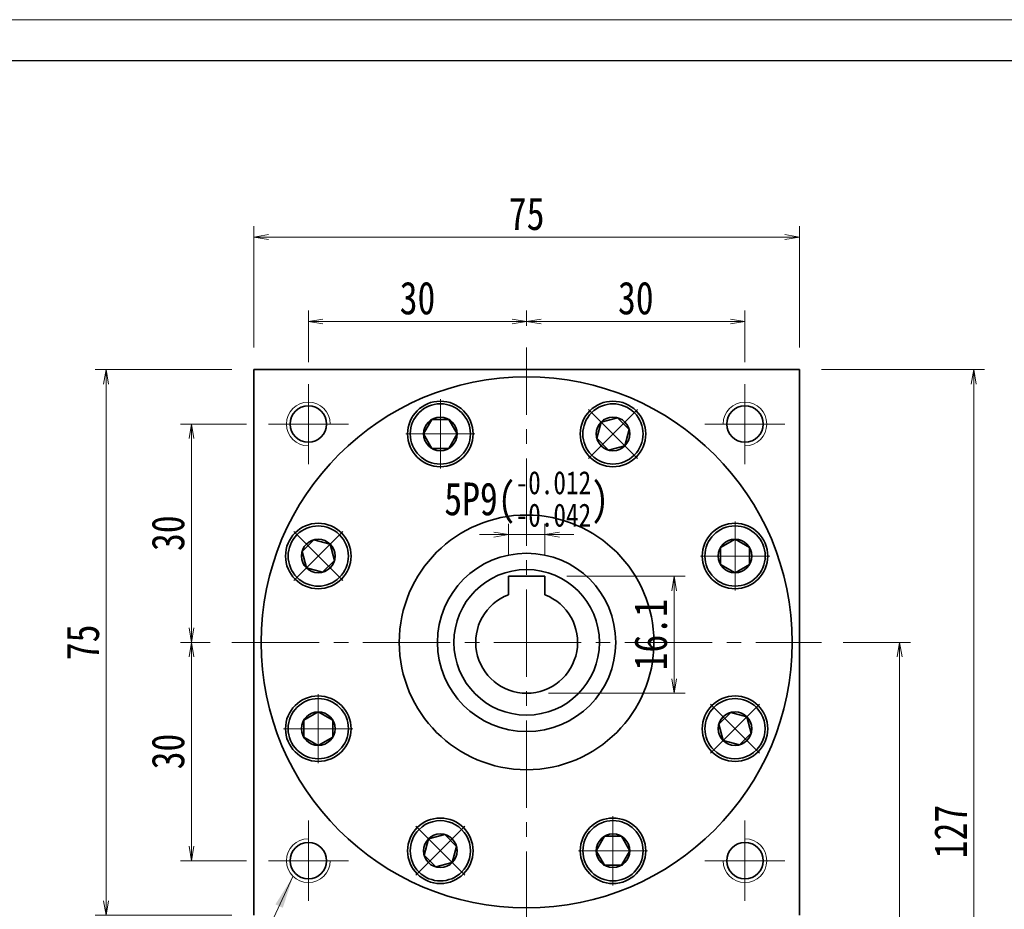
# Model space of a CAD drawing. Header units: millimetres. Extents: x -2 to 496, y 0 to 336.
# Tile 4 of 4: x 226 to 361, y 214 to 336. Entities that reach past the tile are written whole.
import ezdxf

# ---------------------------------------------------------------- set-up
doc = ezdxf.new("R2010")
doc.units = ezdxf.units.MM
doc.linetypes.add('点画线', pattern=[18, 12, -2, 2, -2])
for name, color, linetype, lineweight in [('中心线层', 1, '点画线', 18), ('图框_外框线', 7, 'Continuous', 18), ('尺寸线层', 3, 'Continuous', 18), ('粗实线层', 7, 'Continuous', 35)]:
    doc.layers.add(name, color=color, linetype=linetype, lineweight=lineweight)
doc.styles.add('宋体', font='txt', dxfattribs={"width": 0.8})
doc.styles.add('标准', font='txt', dxfattribs={"width": 0.667})
doc.dimstyles.new('A水平标注$0', dxfattribs={"dimtxt": 3.5, "dimasz": 2, "dimexe": 1.5, "dimexo": 3, "dimgap": 1.1, "dimtad": 1, "dimtoh": 1, "dimdec": 4, "dimdsep": 46, "dimtxsty": '宋体', "dimblk": 'OPEN', "dimcen": 3, "dimclrd": 3, "dimclre": 3, "dimclrt": 6, "dimadec": 0, "dimazin": 0, "dimtm": 1e-09, "dimtfac": 1, "dimtdec": 4, "dimtix": 1, "dimtmove": 0, "dimatfit": 3, "dimldrblk": 'OPEN', "dimfxl": 0, "dimlwd": 13, "dimlwe": 13, "dimarcsym": 0})

# ---------------------------------------------------------------- blocks, each defined once
blk = doc.blocks.new('_Open')
at = {"color": 0, "linetype": 'ByBlock', "lineweight": -2}
for p, q in [((-1, 0.167), (0, 0)), ((-1, -0.167), (0, 0)), ((0, 0), (-1, 0))]:
    blk.add_line(p, q, dxfattribs=at)
blk = doc.blocks.new('*D20')
at = {"layer": 'Defpoints', "color": 0}
for p in [(265.63, 294.78), (295.63, 291.19), (265.63, 286.19)]:
    blk.add_point(p, dxfattribs=at)
at = {"layer": '尺寸线层', "color": 3, "lineweight": 13}
for p, q in [((265.63, 289.19), (265.63, 296.28)), ((295.63, 294.19), (295.63, 296.28)), ((293.63, 294.78), (267.63, 294.78))]:
    blk.add_line(p, q, dxfattribs=at)
at = {"layer": '尺寸线层', "color": 3, "lineweight": 13, "xscale": 2, "yscale": 2, "zscale": 2, "rotation": 180}
blk.add_blockref('_Open', (265.63, 294.78), dxfattribs=at)
at = {"layer": '尺寸线层', "color": 3, "lineweight": 13, "xscale": 2, "yscale": 2, "zscale": 2}
blk.add_blockref('_Open', (295.63, 294.78), dxfattribs=at)
at = {"layer": '尺寸线层', "color": 6, "insert": (280.63, 297.98), "char_height": 4.5, "attachment_point": 5, "style": '宋体'}
blk.add_mtext('30', dxfattribs=at)
blk = doc.blocks.new('*D21')
at = {"layer": 'Defpoints', "color": 0}
for p in [(325.63, 294.78), (295.63, 291.19), (325.63, 286.19)]:
    blk.add_point(p, dxfattribs=at)
at = {"layer": '尺寸线层', "color": 3, "lineweight": 13}
for p, q in [((295.63, 294.19), (295.63, 296.28)), ((325.63, 289.19), (325.63, 296.28)), ((297.63, 294.78), (323.63, 294.78))]:
    blk.add_line(p, q, dxfattribs=at)
at = {"layer": '尺寸线层', "color": 3, "lineweight": 13, "xscale": 2, "yscale": 2, "zscale": 2, "rotation": 180}
blk.add_blockref('_Open', (295.63, 294.78), dxfattribs=at)
at = {"layer": '尺寸线层', "color": 3, "lineweight": 13, "xscale": 2, "yscale": 2, "zscale": 2}
blk.add_blockref('_Open', (325.63, 294.78), dxfattribs=at)
at = {"layer": '尺寸线层', "color": 6, "insert": (310.63, 297.98), "char_height": 4.5, "attachment_point": 5, "style": '宋体'}
blk.add_mtext('30', dxfattribs=at)
blk = doc.blocks.new('*D22')
at = {"layer": 'Defpoints', "color": 0}
for p in [(258.13, 306.39), (258.13, 288.19), (333.13, 288.19)]:
    blk.add_point(p, dxfattribs=at)
at = {"layer": '尺寸线层', "color": 3, "lineweight": 13}
for p, q in [((258.13, 291.19), (258.13, 307.89)), ((333.13, 291.19), (333.13, 307.89)), ((331.13, 306.39), (260.13, 306.39))]:
    blk.add_line(p, q, dxfattribs=at)
at = {"layer": '尺寸线层', "color": 3, "lineweight": 13, "xscale": 2, "yscale": 2, "zscale": 2, "rotation": 180}
blk.add_blockref('_Open', (258.13, 306.39), dxfattribs=at)
at = {"layer": '尺寸线层', "color": 3, "lineweight": 13, "xscale": 2, "yscale": 2, "zscale": 2}
blk.add_blockref('_Open', (333.13, 306.39), dxfattribs=at)
at = {"layer": '尺寸线层', "color": 6, "insert": (295.63, 309.57), "char_height": 4.5, "attachment_point": 5, "style": '宋体'}
blk.add_mtext('75', dxfattribs=at)
blk = doc.blocks.new('*D23')
at = {"layer": 'Defpoints', "color": 0}
for p in [(258.13, 288.19), (237.82, 213.19), (258.13, 213.19)]:
    blk.add_point(p, dxfattribs=at)
at = {"layer": '尺寸线层', "color": 3, "lineweight": 13}
for p, q in [((255.13, 288.19), (236.32, 288.19)), ((237.82, 286.19), (237.82, 215.19)), ((255.13, 213.19), (236.32, 213.19))]:
    blk.add_line(p, q, dxfattribs=at)
at = {"layer": '尺寸线层', "color": 3, "lineweight": 13, "xscale": 2, "yscale": 2, "zscale": 2}
for p, rotation in [((237.82, 288.19), 90), ((237.82, 213.19), 270)]:
    blk.add_blockref('_Open', p, dxfattribs=dict(at, rotation=rotation))
at = {"layer": '尺寸线层', "color": 6, "insert": (234.65, 250.69), "char_height": 4.5, "attachment_point": 5, "rotation": 90, "style": '宋体'}
blk.add_mtext('75', dxfattribs=at)
blk = doc.blocks.new('*D24')
at = {"layer": 'Defpoints', "color": 0}
for p in [(260.13, 280.69), (249.56, 250.69), (255.13, 250.69)]:
    blk.add_point(p, dxfattribs=at)
at = {"layer": '尺寸线层', "color": 3, "lineweight": 13}
for p, q in [((257.13, 280.69), (248.06, 280.69)), ((249.56, 278.69), (249.56, 252.69)), ((252.13, 250.69), (248.06, 250.69))]:
    blk.add_line(p, q, dxfattribs=at)
at = {"layer": '尺寸线层', "color": 3, "lineweight": 13, "xscale": 2, "yscale": 2, "zscale": 2}
for p, rotation in [((249.56, 280.69), 90), ((249.56, 250.69), 270)]:
    blk.add_blockref('_Open', p, dxfattribs=dict(at, rotation=rotation))
at = {"layer": '尺寸线层', "color": 6, "insert": (246.36, 265.69), "char_height": 4.5, "attachment_point": 5, "rotation": 90, "style": '宋体'}
blk.add_mtext('30', dxfattribs=at)
blk = doc.blocks.new('*D25')
at = {"layer": 'Defpoints', "color": 0}
for p in [(255.13, 250.69), (249.56, 220.69), (260.13, 220.69)]:
    blk.add_point(p, dxfattribs=at)
at = {"layer": '尺寸线层', "color": 3, "lineweight": 13}
for p, q in [((252.13, 250.69), (248.06, 250.69)), ((249.56, 248.69), (249.56, 222.69)), ((257.13, 220.69), (248.06, 220.69))]:
    blk.add_line(p, q, dxfattribs=at)
at = {"layer": '尺寸线层', "color": 3, "lineweight": 13, "xscale": 2, "yscale": 2, "zscale": 2}
for p, rotation in [((249.56, 250.69), 90), ((249.56, 220.69), 270)]:
    blk.add_blockref('_Open', p, dxfattribs=dict(at, rotation=rotation))
at = {"layer": '尺寸线层', "color": 6, "insert": (246.36, 235.69), "char_height": 4.5, "attachment_point": 5, "rotation": 90, "style": '宋体'}
blk.add_mtext('30', dxfattribs=at)
blk = doc.blocks.new('*X6')
at = {"layer": '尺寸线层', "linetype": 'Continuous'}
blk.add_hatch(color=0, dxfattribs=at).paths.add_polyline_path([(15.81, 26.08), (14.42, 21.77), (13.4, 22.24)], flags=0)
at = {"layer": '尺寸线层', "color": 0, "linetype": 'Continuous'}
blk.add_line((15.81, 26.08), (3.67, 0), dxfattribs=at)
at = {"layer": '尺寸线层', "color": 0}
for p, q in [((0, 10.09), (-13.03, 10.09)), ((0, 0), (0, 10.09)), ((0, 0), (-13.03, 0)), ((3.67, 0), (0, 0))]:
    blk.add_line(p, q, dxfattribs=at)
at = {"layer": '尺寸线层', "color": 0, "insert": (-2.25, 0.9), "char_height": 4.5, "width": 20.0078, "attachment_point": 9, "line_spacing_factor": 1.15057, "style": '标准'}
blk.add_mtext('\\T1.1;4-M6\\P6个面', dxfattribs=at)
blk = doc.blocks.new('*X7')
at = {"layer": '中心线层', "linetype": '点画线', "lineweight": 18}
for p, q in [((0, -4.76), (0, 4.76)), ((-4.76, 0), (4.76, 0))]:
    blk.add_line(p, q, dxfattribs=at)
at = {"layer": '粗实线层'}
for p, q in [((-2.31, 0), (-1.15, 2)), ((-1.15, 2), (1.15, 2)), ((2.31, 0), (1.15, 2)), ((2.31, 0), (1.15, 2)), ((-2.31, 0), (-1.15, -2)), ((2.31, 0), (1.15, -2)), ((-1.15, -2), (1.15, -2))]:
    blk.add_line(p, q, dxfattribs=at)
blk.add_circle((0, 0), 2.31, dxfattribs=at)
for start, end in [(0, 180), (180, 360)]:
    blk.add_arc((0, 0), 4.14, start, end, dxfattribs=at)
blk = doc.blocks.new('*D26')
at = {"layer": 'Defpoints', "color": 0}
for p in [(336.13, 250.69), (328.13, 161.19), (346.88, 161.19)]:
    blk.add_point(p, dxfattribs=at)
at = {"layer": '尺寸线层', "color": 3, "lineweight": 13}
for p, q in [((339.13, 250.69), (348.38, 250.69)), ((346.88, 248.69), (346.88, 163.19)), ((331.13, 161.19), (348.38, 161.19))]:
    blk.add_line(p, q, dxfattribs=at)
at = {"layer": '尺寸线层', "color": 3, "lineweight": 13, "xscale": 2, "yscale": 2, "zscale": 2}
for p, rotation in [((346.88, 250.69), 90), ((346.88, 161.19), 270)]:
    blk.add_blockref('_Open', p, dxfattribs=dict(at, rotation=rotation))
at = {"layer": '尺寸线层', "color": 6, "insert": (343.68, 205.94), "char_height": 4.5, "attachment_point": 5, "rotation": 90, "style": '宋体'}
blk.add_mtext('89.5', dxfattribs=at)
blk = doc.blocks.new('*D27')
at = {"layer": 'Defpoints', "color": 0}
for p in [(333.13, 288.19), (328.13, 161.19), (357.07, 161.19)]:
    blk.add_point(p, dxfattribs=at)
at = {"layer": '尺寸线层', "color": 3, "lineweight": 13}
for p, q in [((336.13, 288.19), (358.57, 288.19)), ((357.07, 286.19), (357.07, 163.19)), ((331.13, 161.19), (358.57, 161.19))]:
    blk.add_line(p, q, dxfattribs=at)
at = {"layer": '尺寸线层', "color": 3, "lineweight": 13, "xscale": 2, "yscale": 2, "zscale": 2}
for p, rotation in [((357.07, 288.19), 90), ((357.07, 161.19), 270)]:
    blk.add_blockref('_Open', p, dxfattribs=dict(at, rotation=rotation))
at = {"layer": '尺寸线层', "color": 6, "insert": (353.88, 224.69), "char_height": 4.5, "attachment_point": 5, "rotation": 90, "style": '宋体'}
blk.add_mtext('127', dxfattribs=at)
blk = doc.blocks.new('*D34')
at = {"layer": 'Defpoints', "color": 0}
for p in [(293.13, 265.49), (293.13, 259.79), (298.13, 259.79)]:
    blk.add_point(p, dxfattribs=at)
at = {"layer": '尺寸线层', "color": 3, "lineweight": 13}
for p, q in [((293.13, 262.79), (293.13, 266.99)), ((298.13, 262.79), (298.13, 266.99)), ((291.13, 265.49), (289.13, 265.49)), ((298.13, 265.49), (293.13, 265.49)), ((300.13, 265.49), (302.13, 265.49))]:
    blk.add_line(p, q, dxfattribs=at)
at = {"layer": '尺寸线层', "color": 3, "lineweight": 13, "xscale": 2, "yscale": 2, "zscale": 2}
blk.add_blockref('_Open', (293.13, 265.49), dxfattribs=at)
at = {"layer": '尺寸线层', "color": 3, "lineweight": 13, "xscale": 2, "yscale": 2, "zscale": 2, "rotation": 180}
blk.add_blockref('_Open', (298.13, 265.49), dxfattribs=at)
at = {"layer": '尺寸线层', "color": 6, "insert": (295.63, 270.41), "char_height": 4.5, "attachment_point": 5, "style": '宋体'}
blk.add_mtext('{\\A1;\\A1;5P9({\\H0.707107x;\\S-0.012^ -0.042;})}', dxfattribs=at)
blk = doc.blocks.new('*D35')
at = {"layer": 'Defpoints', "color": 0}
for p in [(298.13, 259.79), (295.63, 243.69), (315.9, 243.69)]:
    blk.add_point(p, dxfattribs=at)
at = {"layer": '尺寸线层', "color": 3, "lineweight": 13}
for p, q in [((301.13, 259.79), (317.4, 259.79)), ((315.9, 257.79), (315.9, 245.69)), ((298.63, 243.69), (317.4, 243.69))]:
    blk.add_line(p, q, dxfattribs=at)
at = {"layer": '尺寸线层', "color": 3, "lineweight": 13, "xscale": 2, "yscale": 2, "zscale": 2}
for p, rotation in [((315.9, 259.79), 90), ((315.9, 243.69), 270)]:
    blk.add_blockref('_Open', p, dxfattribs=dict(at, rotation=rotation))
at = {"layer": '尺寸线层', "color": 6, "insert": (312.7, 251.74), "char_height": 4.5, "attachment_point": 5, "rotation": 90, "style": '宋体'}
blk.add_mtext('16.1', dxfattribs=at)

msp = doc.modelspace()

# ---------------------------------------------------------------- linework, layer by layer
at = {"layer": '中心线层'}
for p, q in [((295.62904, 155.97065), (295.62904, 291.19089)), ((265.62904, 275.19089), (265.62904, 286.19089)), ((325.62904, 286.19089), (325.62904, 275.19089)), ((260.12904, 280.69089), (271.12904, 280.69089)), ((320.12904, 280.69089), (331.12904, 280.69089)), ((255.12904, 250.69089), (336.12904, 250.69089)), ((265.62904, 215.19089), (265.62904, 226.19089)), ((325.62904, 226.19089), (325.62904, 215.19089)), ((271.12904, 220.69089), (260.12904, 220.69089)), ((331.12904, 220.69089), (320.12904, 220.69089))]:
    msp.add_line(p, q, dxfattribs=at)
at = {"layer": '粗实线层'}
for p, q in [((258.12904, 288.19089), (333.12904, 288.19089)), ((258.12904, 287.29089), (258.12904, 288.19089)), ((258.12904, 288.19089), (258.12904, 213.19089)), ((333.12904, 288.19089), (333.12904, 213.19089)), ((298.12904, 259.79089), (293.12904, 259.79089)), ((293.12904, 259.79089), (293.12904, 257.22923)), ((298.12904, 259.79089), (298.12904, 257.22923))]:
    msp.add_line(p, q, dxfattribs=at)
for centre, radius in [((265.62904, 280.69089), 2.5), ((283.76585, 279.33115), 4.5), ((307.49222, 279.33115), 4.5), ((325.62904, 280.69089), 2.5), ((295.62904, 250.69089), 17.5), ((266.98877, 262.55407), 4.5), ((324.2693, 262.55407), 4.5), ((295.62904, 250.69089), 12.25), ((295.62904, 250.69089), 10), ((266.98877, 238.8277), 4.5), ((324.2693, 238.8277), 4.5), ((283.76585, 222.05062), 4.5), ((307.49222, 222.05062), 4.5), ((265.62904, 220.69089), 2.5), ((325.62904, 220.69089), 2.5)]:
    msp.add_circle(centre, radius, dxfattribs=at)
at = {"layer": '粗实线层', "lineweight": 18}
for centre, start, end in [((265.62904, 280.69089), 360, 270), ((325.62904, 280.69089), 270, 180), ((265.62904, 220.69089), 90, 360), ((325.62904, 220.69089), 180, 90)]:
    msp.add_arc(centre, 3, start, end, dxfattribs=at)
at = {"layer": '粗实线层'}
msp.add_arc((295.62904, 250.69089), 7, 110.9248324, 69.0751676, dxfattribs=at)

# ---------------------------------------------------------------- block references
at = {"layer": '尺寸线层'}
msp.add_blockref('*X6', (247.69986, 192.44462), dxfattribs=at)

# ---------------------------------------------------------------- dimensions: what is measured, and where the dimension line sits
for base, p1, p2, picture, middle in [((258.12904, 306.39342), (333.12904, 288.19089), (258.12904, 288.19089), '*D22', (295.62904, 309.568)), ((265.62904, 294.78351), (295.62904, 291.19089), (265.62904, 286.19089), '*D20', (280.62904, 297.98323)), ((325.62904, 294.78351), (295.62904, 291.19089), (325.62904, 286.19089), '*D21', (310.62904, 297.98323))]:
    dim = msp.add_linear_dim(base=base, p1=p1, p2=p2, dimstyle='A水平标注$0', override={"dimtxt": 4.5, "dimgap": 1, "dimblk": 'Open', "dimtfill": 1, "dimtfillclr": 256}, dxfattribs=at)
    dim.commit()
    dim.dimension.update_dxf_attribs({"geometry": picture, "text_midpoint": middle})
for base, p1, p2, picture, middle in [((237.82256, 213.19089), (258.12904, 288.19089), (258.12904, 213.19089), '*D23', (234.64798, 250.69089)), ((249.55665, 250.69089), (260.12904, 280.69089), (255.12904, 250.69089), '*D24', (246.35693, 265.69089)), ((315.90244, 243.69089), (298.12904, 259.79089), (295.62904, 243.69089), '*D35', (312.70271, 251.74089)), ((249.55665, 220.69089), (255.12904, 250.69089), (260.12904, 220.69089), '*D25', (246.35693, 235.69089))]:
    dim = msp.add_linear_dim(base=base, p1=p1, p2=p2, angle=270, dimstyle='A水平标注$0', override={"dimtxt": 4.5, "dimgap": 1, "dimblk": 'Open', "dimtfill": 1, "dimtfillclr": 256}, dxfattribs=at)
    dim.commit()
    dim.dimension.update_dxf_attribs({"geometry": picture, "text_midpoint": middle})

# ---------------------------------------------------------------- next in the draw order: wipeouts: each hides what was drawn before it
for points in [[(287.90585, 279.33115), (287.90578, 279.35541), (287.90557, 279.37968), (287.90521, 279.40394), (287.90471, 279.42819), (287.90407, 279.45245), (287.90329, 279.4767), (287.90237, 279.50095), (287.9013, 279.52518), (287.90009, 279.54942), (287.89874, 279.57364), (287.89725, 279.59786), (287.89562, 279.62207), (287.89384, 279.64627), (287.89192, 279.67045), (287.88986, 279.69463), (287.88766, 279.71879), (287.88532, 279.74294), (287.88283, 279.76708), (287.88021, 279.7912), (287.87744, 279.8153), (287.87453, 279.83939), (287.87149, 279.86346), (287.8683, 279.88751), (287.86496, 279.91155), (287.86149, 279.93556), (287.85788, 279.95955), (287.85413, 279.98353), (287.85023, 280.00747), (287.8462, 280.0314), (287.84203, 280.0553), (287.84203, 280.0553), (287.80396, 280.24399), (287.75716, 280.4307), (287.70174, 280.61504), (287.63781, 280.7966), (287.5655, 280.975), (287.48499, 281.14984), (287.39643, 281.32075), (287.30002, 281.48735), (287.19598, 281.6493), (287.08452, 281.80624), (286.96588, 281.95782), (286.84033, 282.10373), (286.70813, 282.24364), (286.56957, 282.37726), (286.42495, 282.50429), (286.27458, 282.62446), (286.11879, 282.73751), (285.95791, 282.8432), (285.79229, 282.94129), (285.62229, 283.03159), (285.44828, 283.11388), (285.27063, 283.18799), (285.08973, 283.25377), (284.90596, 283.31107), (284.71974, 283.35976), (284.53144, 283.39975), (284.3415, 283.43093), (284.15031, 283.45326), (283.95829, 283.46668), (283.76585, 283.47115), (283.76585, 283.47115), (283.57341, 283.46668), (283.38139, 283.45326), (283.1902, 283.43093), (283.00025, 283.39975), (282.81196, 283.35976), (282.62574, 283.31107), (282.44197, 283.25377), (282.26107, 283.18799), (282.08342, 283.11388), (281.90941, 283.03159), (281.73941, 282.94129), (281.57379, 282.8432), (281.41291, 282.73751), (281.25712, 282.62446), (281.10675, 282.50429), (280.96213, 282.37726), (280.82357, 282.24364), (280.69137, 282.10373), (280.56582, 281.95782), (280.44718, 281.80624), (280.33572, 281.6493), (280.23168, 281.48735), (280.13527, 281.32075), (280.04671, 281.14984), (279.9662, 280.975), (279.89389, 280.7966), (279.82996, 280.61504), (279.77454, 280.4307), (279.72774, 280.24399), (279.68967, 280.0553), (279.68967, 280.0553), (279.6855, 280.0314), (279.68147, 280.00747), (279.67757, 279.98353), (279.67382, 279.95955), (279.67021, 279.93556), (279.66674, 279.91155), (279.6634, 279.88751), (279.66021, 279.86346), (279.65716, 279.83939), (279.65426, 279.8153), (279.65149, 279.7912), (279.64886, 279.76708), (279.64638, 279.74294), (279.64404, 279.71879), (279.64184, 279.69463), (279.63978, 279.67045), (279.63786, 279.64627), (279.63608, 279.62207), (279.63445, 279.59786), (279.63296, 279.57364), (279.63161, 279.54942), (279.6304, 279.52518), (279.62933, 279.50095), (279.62841, 279.4767), (279.62763, 279.45245), (279.62699, 279.42819), (279.62649, 279.40394), (279.62613, 279.37968), (279.62592, 279.35541), (279.62585, 279.33115), (279.62585, 279.33115), (279.63152, 279.11448), (279.64853, 278.8984), (279.67682, 278.68351), (279.71632, 278.4704), (279.76692, 278.25964), (279.82848, 278.05182), (279.90083, 277.84751), (279.98377, 277.64726), (280.07708, 277.45163), (280.1805, 277.26115), (280.29375, 277.07635), (280.41652, 276.89772), (280.54847, 276.72576), (280.68923, 276.56095), (280.83843, 276.40373), (280.99565, 276.25453), (281.16046, 276.11377), (281.33242, 275.98182), (281.51104, 275.85905), (281.69585, 275.74581), (281.88633, 275.64238), (282.08196, 275.54907), (282.28221, 275.46613), (282.48652, 275.39378), (282.69434, 275.33222), (282.9051, 275.28162), (283.11821, 275.24212), (283.3331, 275.21383), (283.54918, 275.19682), (283.76585, 275.19115), (283.76585, 275.19115), (283.98252, 275.19682), (284.1986, 275.21383), (284.41349, 275.24212), (284.6266, 275.28162), (284.83736, 275.33222), (285.04518, 275.39378), (285.24949, 275.46613), (285.44974, 275.54907), (285.64537, 275.64238), (285.83585, 275.74581), (286.02066, 275.85905), (286.19928, 275.98182), (286.37124, 276.11377), (286.53605, 276.25453), (286.69327, 276.40373), (286.84247, 276.56095), (286.98323, 276.72576), (287.11518, 276.89772), (287.23795, 277.07635), (287.35119, 277.26115), (287.45462, 277.45163), (287.54793, 277.64726), (287.63087, 277.84751), (287.70322, 278.05182), (287.76478, 278.25964), (287.81538, 278.4704), (287.85488, 278.68351), (287.88317, 278.8984), (287.90018, 279.11448)], [(310.41964, 276.40373), (310.43675, 276.42094), (310.45376, 276.43824), (310.47066, 276.45565), (310.48746, 276.47315), (310.50416, 276.49076), (310.52075, 276.50846), (310.53724, 276.52625), (310.55363, 276.54415), (310.56991, 276.56214), (310.58609, 276.58022), (310.60216, 276.5984), (310.61812, 276.61668), (310.63397, 276.63504), (310.64972, 276.6535), (310.66536, 276.67205), (310.68089, 276.69069), (310.69631, 276.70943), (310.71162, 276.72825), (310.72682, 276.74716), (310.74191, 276.76616), (310.75688, 276.78525), (310.77175, 276.80443), (310.7865, 276.82369), (310.80114, 276.84304), (310.81566, 276.86248), (310.83007, 276.882), (310.84437, 276.9016), (310.85855, 276.92129), (310.87262, 276.94106), (310.88657, 276.96091), (310.88657, 276.96091), (310.99307, 277.12125), (311.09201, 277.28637), (311.18316, 277.4559), (311.26634, 277.62949), (311.34136, 277.80676), (311.40806, 277.98733), (311.46629, 278.1708), (311.51593, 278.35678), (311.55687, 278.54486), (311.58902, 278.73465), (311.61232, 278.92572), (311.62671, 279.11767), (311.63217, 279.31008), (311.62867, 279.50254), (311.61624, 279.69463), (311.59488, 279.88593), (311.56466, 280.07603), (311.52563, 280.26452), (311.47789, 280.451), (311.42153, 280.63505), (311.35667, 280.81629), (311.28346, 280.99431), (311.20206, 281.16874), (311.11263, 281.33919), (311.01538, 281.50531), (310.91051, 281.66672), (310.79825, 281.82309), (310.67885, 281.97407), (310.55255, 282.11933), (310.41964, 282.25857), (310.41964, 282.25857), (310.28041, 282.39148), (310.13514, 282.51778), (309.98416, 282.63718), (309.8278, 282.74944), (309.66638, 282.85431), (309.50027, 282.95156), (309.32981, 283.04099), (309.15538, 283.12239), (308.97736, 283.1956), (308.79612, 283.26046), (308.61207, 283.31682), (308.4256, 283.36456), (308.2371, 283.40359), (308.047, 283.43381), (307.8557, 283.45516), (307.66361, 283.4676), (307.47116, 283.4711), (307.27874, 283.46564), (307.08679, 283.45125), (306.89572, 283.42795), (306.70593, 283.3958), (306.51785, 283.35486), (306.33187, 283.30521), (306.1484, 283.24698), (305.96784, 283.18029), (305.79057, 283.10527), (305.61698, 283.02209), (305.44744, 282.93094), (305.28232, 282.832), (305.12198, 282.72549), (305.12198, 282.72549), (305.10213, 282.71154), (305.08236, 282.69748), (305.06267, 282.6833), (305.04307, 282.669), (305.02355, 282.65459), (305.00411, 282.64007), (304.98476, 282.62543), (304.9655, 282.61067), (304.94632, 282.59581), (304.92723, 282.58083), (304.90823, 282.56575), (304.88932, 282.55055), (304.8705, 282.53524), (304.85177, 282.51982), (304.83312, 282.50429), (304.81457, 282.48865), (304.79611, 282.4729), (304.77775, 282.45705), (304.75947, 282.44108), (304.74129, 282.42501), (304.72321, 282.40884), (304.70522, 282.39256), (304.68733, 282.37617), (304.66953, 282.35968), (304.65183, 282.34309), (304.63423, 282.32639), (304.61672, 282.30959), (304.59931, 282.29268), (304.58201, 282.27568), (304.5648, 282.25857), (304.5648, 282.25857), (304.4156, 282.10135), (304.27484, 281.93654), (304.14289, 281.76458), (304.02013, 281.58596), (303.90688, 281.40115), (303.80346, 281.21067), (303.71014, 281.01504), (303.6272, 280.81479), (303.55485, 280.61048), (303.49329, 280.40266), (303.44269, 280.19191), (303.40319, 279.97879), (303.3749, 279.7639), (303.3579, 279.54782), (303.35222, 279.33115), (303.3579, 279.11448), (303.3749, 278.8984), (303.40319, 278.68351), (303.44269, 278.4704), (303.49329, 278.25964), (303.55485, 278.05182), (303.6272, 277.84751), (303.71014, 277.64726), (303.80346, 277.45163), (303.90688, 277.26115), (304.02013, 277.07635), (304.14289, 276.89772), (304.27484, 276.72576), (304.4156, 276.56095), (304.5648, 276.40373), (304.5648, 276.40373), (304.72202, 276.25453), (304.88684, 276.11377), (305.05879, 275.98182), (305.23742, 275.85905), (305.42222, 275.74581), (305.6127, 275.64238), (305.80833, 275.54907), (306.00858, 275.46613), (306.21289, 275.39378), (306.42071, 275.33222), (306.63147, 275.28162), (306.84458, 275.24212), (307.05947, 275.21383), (307.27555, 275.19682), (307.49222, 275.19115), (307.70889, 275.19682), (307.92497, 275.21383), (308.13986, 275.24212), (308.35298, 275.28162), (308.56373, 275.33222), (308.77155, 275.39378), (308.97587, 275.46613), (309.17611, 275.54907), (309.37174, 275.64238), (309.56222, 275.74581), (309.74703, 275.85905), (309.92565, 275.98182), (310.09761, 276.11377), (310.26242, 276.25453)], [(269.91619, 265.48149), (269.89899, 265.4986), (269.88168, 265.51561), (269.86427, 265.53251), (269.84677, 265.54931), (269.82916, 265.56601), (269.81146, 265.5826), (269.79367, 265.59909), (269.77577, 265.61548), (269.75778, 265.63176), (269.7397, 265.64794), (269.72152, 265.664), (269.70325, 265.67997), (269.68488, 265.69582), (269.66642, 265.71157), (269.64787, 265.72721), (269.62923, 265.74274), (269.61049, 265.75816), (269.59167, 265.77347), (269.57276, 265.78867), (269.55376, 265.80375), (269.53467, 265.81873), (269.51549, 265.8336), (269.49623, 265.84835), (269.47688, 265.86299), (269.45744, 265.87751), (269.43792, 265.89192), (269.41832, 265.90622), (269.39863, 265.9204), (269.37886, 265.93446), (269.35901, 265.94841), (269.35901, 265.94841), (269.19867, 266.05492), (269.03355, 266.15386), (268.86402, 266.24501), (268.69043, 266.32819), (268.51316, 266.40321), (268.33259, 266.4699), (268.14912, 266.52814), (267.96314, 266.57778), (267.77506, 266.61872), (267.58527, 266.65087), (267.3942, 266.67417), (267.20225, 266.68856), (267.00984, 266.69402), (266.81738, 266.69052), (266.62529, 266.67808), (266.43399, 266.65673), (266.24389, 266.62651), (266.0554, 266.58748), (265.86892, 266.53974), (265.68487, 266.48338), (265.50364, 266.41852), (265.32561, 266.34531), (265.15118, 266.26391), (264.98073, 266.17448), (264.81461, 266.07723), (264.6532, 265.97236), (264.49683, 265.8601), (264.34585, 265.7407), (264.20059, 265.6144), (264.06135, 265.48149), (264.06135, 265.48149), (263.92844, 265.34226), (263.80215, 265.19699), (263.68274, 265.04601), (263.57048, 264.88965), (263.46561, 264.72823), (263.36836, 264.56212), (263.27894, 264.39166), (263.19753, 264.21723), (263.12432, 264.03921), (263.05947, 263.85797), (263.0031, 263.67392), (262.95536, 263.48745), (262.91633, 263.29895), (262.88611, 263.10885), (262.86476, 262.91755), (262.85232, 262.72546), (262.84882, 262.53301), (262.85428, 262.34059), (262.86867, 262.14864), (262.89197, 261.95757), (262.92412, 261.76778), (262.96507, 261.5797), (263.01471, 261.39372), (263.07294, 261.21025), (263.13963, 261.02969), (263.21465, 260.85242), (263.29783, 260.67882), (263.38898, 260.50929), (263.48792, 260.34417), (263.59443, 260.18383), (263.59443, 260.18383), (263.60838, 260.16398), (263.62244, 260.14421), (263.63662, 260.12452), (263.65092, 260.10492), (263.66533, 260.0854), (263.67986, 260.06596), (263.69449, 260.04661), (263.70925, 260.02735), (263.72411, 260.00817), (263.73909, 259.98908), (263.75418, 259.97008), (263.76938, 259.95117), (263.78469, 259.93235), (263.80011, 259.91361), (263.81563, 259.89497), (263.83127, 259.87642), (263.84702, 259.85796), (263.86288, 259.8396), (263.87884, 259.82132), (263.89491, 259.80314), (263.91108, 259.78506), (263.92736, 259.76707), (263.94375, 259.74918), (263.96024, 259.73138), (263.97683, 259.71368), (263.99353, 259.69607), (264.01033, 259.67857), (264.02724, 259.66116), (264.04424, 259.64386), (264.06135, 259.62665), (264.06135, 259.62665), (264.21857, 259.47745), (264.38338, 259.33669), (264.55534, 259.20474), (264.73396, 259.08198), (264.91877, 258.96873), (265.10925, 258.8653), (265.30488, 258.77199), (265.50513, 258.68905), (265.70944, 258.6167), (265.91726, 258.55514), (266.12802, 258.50454), (266.34113, 258.46504), (266.55602, 258.43675), (266.7721, 258.41975), (266.98877, 258.41407), (267.20544, 258.41975), (267.42152, 258.43675), (267.63641, 258.46504), (267.84952, 258.50454), (268.06028, 258.55514), (268.2681, 258.6167), (268.47241, 258.68905), (268.67266, 258.77199), (268.86829, 258.8653), (269.05877, 258.96873), (269.24358, 259.08198), (269.4222, 259.20474), (269.59416, 259.33669), (269.75897, 259.47745), (269.91619, 259.62665), (269.91619, 259.62665), (270.06539, 259.78387), (270.20615, 259.94869), (270.3381, 260.12064), (270.46087, 260.29927), (270.57412, 260.48407), (270.67754, 260.67455), (270.77085, 260.87018), (270.85379, 261.07043), (270.92614, 261.27474), (270.9877, 261.48256), (271.0383, 261.69332), (271.0778, 261.90643), (271.10609, 262.12132), (271.1231, 262.3374), (271.12877, 262.55407), (271.1231, 262.77074), (271.10609, 262.98682), (271.0778, 263.20171), (271.0383, 263.41483), (270.9877, 263.62558), (270.92614, 263.8334), (270.85379, 264.03771), (270.77085, 264.23796), (270.67754, 264.43359), (270.57412, 264.62407), (270.46087, 264.80888), (270.3381, 264.9875), (270.20615, 265.15946), (270.06539, 265.32427)], [(324.2693, 258.41407), (324.29356, 258.41414), (324.31783, 258.41436), (324.34209, 258.41471), (324.36635, 258.41521), (324.3906, 258.41585), (324.41485, 258.41663), (324.4391, 258.41756), (324.46334, 258.41862), (324.48757, 258.41983), (324.51179, 258.42118), (324.53601, 258.42267), (324.56022, 258.42431), (324.58442, 258.42608), (324.6086, 258.428), (324.63278, 258.43006), (324.65694, 258.43226), (324.68109, 258.4346), (324.70523, 258.43709), (324.72935, 258.43971), (324.75345, 258.44248), (324.77754, 258.44539), (324.80161, 258.44844), (324.82567, 258.45163), (324.8497, 258.45496), (324.87371, 258.45843), (324.89771, 258.46204), (324.92168, 258.46579), (324.94562, 258.46969), (324.96955, 258.47372), (324.99345, 258.4779), (324.99345, 258.4779), (325.18214, 258.51596), (325.36885, 258.56276), (325.55319, 258.61818), (325.73475, 258.68211), (325.91315, 258.75442), (326.08799, 258.83493), (326.2589, 258.92349), (326.4255, 259.0199), (326.58745, 259.12394), (326.74439, 259.2354), (326.89597, 259.35404), (327.04188, 259.47959), (327.18179, 259.61179), (327.31541, 259.75035), (327.44244, 259.89497), (327.56261, 260.04534), (327.67566, 260.20113), (327.78135, 260.36201), (327.87945, 260.52763), (327.96974, 260.69763), (328.05203, 260.87164), (328.12614, 261.04929), (328.19192, 261.23019), (328.24922, 261.41396), (328.29791, 261.60019), (328.3379, 261.78848), (328.36909, 261.97842), (328.39141, 262.16961), (328.40483, 262.36163), (328.4093, 262.55407), (328.4093, 262.55407), (328.40483, 262.74651), (328.39141, 262.93853), (328.36909, 263.12972), (328.3379, 263.31967), (328.29791, 263.50796), (328.24922, 263.69419), (328.19192, 263.87795), (328.12614, 264.05885), (328.05203, 264.2365), (327.96974, 264.41051), (327.87945, 264.58051), (327.78135, 264.74613), (327.67566, 264.90701), (327.56261, 265.0628), (327.44244, 265.21317), (327.31541, 265.35779), (327.18179, 265.49635), (327.04188, 265.62855), (326.89597, 265.7541), (326.74439, 265.87274), (326.58745, 265.9842), (326.4255, 266.08825), (326.2589, 266.18465), (326.08799, 266.27321), (325.91315, 266.35373), (325.73475, 266.42603), (325.55319, 266.48996), (325.36885, 266.54539), (325.18214, 266.59218), (324.99345, 266.63025), (324.99345, 266.63025), (324.96955, 266.63442), (324.94562, 266.63845), (324.92168, 266.64235), (324.89771, 266.6461), (324.87371, 266.64971), (324.8497, 266.65319), (324.82567, 266.65652), (324.80161, 266.65971), (324.77754, 266.66276), (324.75345, 266.66566), (324.72935, 266.66843), (324.70523, 266.67106), (324.68109, 266.67354), (324.65694, 266.67588), (324.63278, 266.67808), (324.6086, 266.68014), (324.58442, 266.68206), (324.56022, 266.68384), (324.53601, 266.68547), (324.51179, 266.68696), (324.48757, 266.68831), (324.46334, 266.68952), (324.4391, 266.69059), (324.41485, 266.69151), (324.3906, 266.69229), (324.36635, 266.69293), (324.34209, 266.69343), (324.31783, 266.69379), (324.29356, 266.694), (324.2693, 266.69407), (324.2693, 266.69407), (324.05263, 266.6884), (323.83655, 266.67139), (323.62166, 266.6431), (323.40855, 266.6036), (323.19779, 266.553), (322.98997, 266.49145), (322.78566, 266.41909), (322.58541, 266.33615), (322.38978, 266.24284), (322.1993, 266.13942), (322.0145, 266.02617), (321.83587, 265.9034), (321.66392, 265.77146), (321.4991, 265.63069), (321.34188, 265.48149), (321.19268, 265.32427), (321.05192, 265.15946), (320.91997, 264.9875), (320.79721, 264.80888), (320.68396, 264.62407), (320.58053, 264.43359), (320.48722, 264.23796), (320.40428, 264.03771), (320.33193, 263.8334), (320.27037, 263.62558), (320.21977, 263.41483), (320.18027, 263.20171), (320.15198, 262.98682), (320.13498, 262.77074), (320.1293, 262.55407), (320.1293, 262.55407), (320.13498, 262.3374), (320.15198, 262.12132), (320.18027, 261.90643), (320.21977, 261.69332), (320.27037, 261.48256), (320.33193, 261.27474), (320.40428, 261.07043), (320.48722, 260.87018), (320.58053, 260.67455), (320.68396, 260.48407), (320.79721, 260.29927), (320.91997, 260.12064), (321.05192, 259.94869), (321.19268, 259.78387), (321.34188, 259.62665), (321.4991, 259.47745), (321.66392, 259.33669), (321.83587, 259.20474), (322.0145, 259.08198), (322.1993, 258.96873), (322.38978, 258.8653), (322.58541, 258.77199), (322.78566, 258.68905), (322.98997, 258.6167), (323.19779, 258.55514), (323.40855, 258.50454), (323.62166, 258.46504), (323.83655, 258.43675), (324.05263, 258.41975)], [(266.98877, 242.9677), (266.96451, 242.96763), (266.94025, 242.96741), (266.91598, 242.96706), (266.89173, 242.96656), (266.86747, 242.96592), (266.84322, 242.96514), (266.81898, 242.96422), (266.79474, 242.96315), (266.7705, 242.96194), (266.74628, 242.96059), (266.72206, 242.9591), (266.69785, 242.95746), (266.67365, 242.95569), (266.64947, 242.95377), (266.62529, 242.95171), (266.60113, 242.94951), (266.57698, 242.94717), (266.55284, 242.94468), (266.52872, 242.94206), (266.50462, 242.93929), (266.48053, 242.93638), (266.45646, 242.93333), (266.43241, 242.93014), (266.40837, 242.92681), (266.38436, 242.92334), (266.36037, 242.91973), (266.3364, 242.91598), (266.31245, 242.91208), (266.28852, 242.90805), (266.26462, 242.90387), (266.26462, 242.90387), (266.07593, 242.86581), (265.88922, 242.81901), (265.70488, 242.76359), (265.52332, 242.69966), (265.34492, 242.62735), (265.17008, 242.54684), (264.99918, 242.45828), (264.83257, 242.36187), (264.67062, 242.25783), (264.51369, 242.14637), (264.3621, 242.02773), (264.21619, 241.90218), (264.07628, 241.76998), (263.94267, 241.63142), (263.81563, 241.4868), (263.69546, 241.33643), (263.58241, 241.18064), (263.47672, 241.01976), (263.37863, 240.85414), (263.28833, 240.68414), (263.20604, 240.51013), (263.13193, 240.33248), (263.06615, 240.15158), (263.00885, 239.96781), (262.96016, 239.78158), (262.92018, 239.59329), (262.88899, 239.40335), (262.86666, 239.21216), (262.85325, 239.02014), (262.84877, 238.8277), (262.84877, 238.8277), (262.85325, 238.63526), (262.86666, 238.44324), (262.88899, 238.25205), (262.92018, 238.0621), (262.96016, 237.87381), (263.00885, 237.68758), (263.06615, 237.50382), (263.13193, 237.32292), (263.20604, 237.14527), (263.28833, 236.97126), (263.37863, 236.80126), (263.47672, 236.63564), (263.58241, 236.47476), (263.69546, 236.31897), (263.81563, 236.1686), (263.94267, 236.02398), (264.07628, 235.88542), (264.21619, 235.75322), (264.3621, 235.62767), (264.51369, 235.50903), (264.67062, 235.39757), (264.83257, 235.29352), (264.99918, 235.19712), (265.17008, 235.10856), (265.34492, 235.02804), (265.52332, 234.95574), (265.70488, 234.89181), (265.88922, 234.83639), (266.07593, 234.78959), (266.26462, 234.75152), (266.26462, 234.75152), (266.28852, 234.74735), (266.31245, 234.74332), (266.3364, 234.73942), (266.36037, 234.73567), (266.38436, 234.73206), (266.40837, 234.72858), (266.43241, 234.72525), (266.45646, 234.72206), (266.48053, 234.71901), (266.50462, 234.71611), (266.52872, 234.71334), (266.55284, 234.71071), (266.57698, 234.70823), (266.60113, 234.70589), (266.62529, 234.70369), (266.64947, 234.70163), (266.67365, 234.69971), (266.69785, 234.69793), (266.72206, 234.6963), (266.74628, 234.69481), (266.7705, 234.69346), (266.79474, 234.69225), (266.81898, 234.69118), (266.84322, 234.69026), (266.86747, 234.68948), (266.89173, 234.68884), (266.91598, 234.68834), (266.94025, 234.68798), (266.96451, 234.68777), (266.98877, 234.6877), (266.98877, 234.6877), (267.20544, 234.69337), (267.42152, 234.71038), (267.63641, 234.73867), (267.84952, 234.77817), (268.06028, 234.82877), (268.2681, 234.89032), (268.47241, 234.96268), (268.67266, 235.04562), (268.86829, 235.13893), (269.05877, 235.24235), (269.24358, 235.3556), (269.4222, 235.47837), (269.59416, 235.61031), (269.75897, 235.75108), (269.91619, 235.90028), (270.06539, 236.0575), (270.20615, 236.22231), (270.3381, 236.39427), (270.46087, 236.57289), (270.57412, 236.7577), (270.67754, 236.94818), (270.77085, 237.14381), (270.85379, 237.34406), (270.92614, 237.54837), (270.9877, 237.75619), (271.0383, 237.96694), (271.0778, 238.18006), (271.10609, 238.39495), (271.1231, 238.61103), (271.12877, 238.8277), (271.12877, 238.8277), (271.1231, 239.04437), (271.10609, 239.26045), (271.0778, 239.47534), (271.0383, 239.68845), (270.9877, 239.89921), (270.92614, 240.10703), (270.85379, 240.31134), (270.77085, 240.51159), (270.67754, 240.70722), (270.57412, 240.8977), (270.46087, 241.0825), (270.3381, 241.26113), (270.20615, 241.43309), (270.06539, 241.5979), (269.91619, 241.75512), (269.75897, 241.90432), (269.59416, 242.04508), (269.4222, 242.17703), (269.24358, 242.29979), (269.05877, 242.41304), (268.86829, 242.51647), (268.67266, 242.60978), (268.47241, 242.69272), (268.2681, 242.76507), (268.06028, 242.82663), (267.84952, 242.87723), (267.63641, 242.91673), (267.42152, 242.94502), (267.20544, 242.96203)], [(321.34188, 235.90028), (321.35909, 235.88317), (321.37639, 235.86617), (321.3938, 235.84926), (321.4113, 235.83246), (321.42891, 235.81576), (321.44661, 235.79917), (321.46441, 235.78268), (321.4823, 235.76629), (321.50029, 235.75001), (321.51837, 235.73383), (321.53655, 235.71777), (321.55483, 235.7018), (321.57319, 235.68595), (321.59165, 235.6702), (321.6102, 235.65456), (321.62884, 235.63903), (321.64758, 235.62361), (321.6664, 235.6083), (321.68531, 235.5931), (321.70431, 235.57802), (321.7234, 235.56304), (321.74258, 235.54817), (321.76184, 235.53342), (321.78119, 235.51878), (321.80063, 235.50426), (321.82015, 235.48985), (321.83975, 235.47555), (321.85944, 235.46137), (321.87921, 235.44731), (321.89906, 235.43336), (321.89906, 235.43336), (322.0594, 235.32685), (322.22452, 235.22791), (322.39405, 235.13676), (322.56765, 235.05358), (322.74492, 234.97856), (322.92548, 234.91187), (323.10895, 234.85363), (323.29493, 234.80399), (323.48301, 234.76305), (323.6728, 234.7309), (323.86387, 234.7076), (324.05582, 234.69321), (324.24824, 234.68775), (324.44069, 234.69125), (324.63278, 234.70369), (324.82408, 234.72504), (325.01418, 234.75526), (325.20268, 234.79429), (325.38915, 234.84203), (325.5732, 234.89839), (325.75444, 234.96325), (325.93246, 235.03646), (326.10689, 235.11786), (326.27735, 235.20729), (326.44346, 235.30454), (326.60488, 235.40941), (326.76124, 235.52167), (326.91222, 235.64107), (327.05749, 235.76737), (327.19672, 235.90028), (327.19672, 235.90028), (327.32963, 236.03951), (327.45593, 236.18478), (327.57533, 236.33576), (327.68759, 236.49213), (327.79246, 236.65354), (327.88971, 236.81966), (327.97914, 236.99011), (328.06054, 237.16454), (328.13375, 237.34256), (328.19861, 237.5238), (328.25497, 237.70785), (328.30271, 237.89432), (328.34174, 238.08282), (328.37196, 238.27292), (328.39331, 238.46422), (328.40575, 238.65631), (328.40925, 238.84877), (328.40379, 239.04118), (328.3894, 239.23313), (328.3661, 239.4242), (328.33395, 239.61399), (328.29301, 239.80207), (328.24337, 239.98805), (328.18513, 240.17152), (328.11844, 240.35209), (328.04342, 240.52935), (327.96024, 240.70295), (327.86909, 240.87248), (327.77015, 241.0376), (327.66364, 241.19794), (327.66364, 241.19794), (327.64969, 241.21779), (327.63563, 241.23756), (327.62145, 241.25725), (327.60715, 241.27685), (327.59274, 241.29637), (327.57822, 241.31581), (327.56358, 241.33516), (327.54883, 241.35442), (327.53396, 241.3736), (327.51898, 241.39269), (327.5039, 241.41169), (327.4887, 241.4306), (327.47339, 241.44942), (327.45797, 241.46816), (327.44244, 241.4868), (327.4268, 241.50535), (327.41105, 241.52381), (327.3952, 241.54217), (327.37923, 241.56045), (327.36317, 241.57863), (327.34699, 241.59671), (327.33071, 241.6147), (327.31432, 241.6326), (327.29783, 241.65039), (327.28124, 241.66809), (327.26454, 241.6857), (327.24774, 241.7032), (327.23084, 241.72061), (327.21383, 241.73791), (327.19672, 241.75512), (327.19672, 241.75512), (327.0395, 241.90432), (326.87469, 242.04508), (326.70273, 242.17703), (326.52411, 242.29979), (326.3393, 242.41304), (326.14882, 242.51647), (325.95319, 242.60978), (325.75294, 242.69272), (325.54863, 242.76507), (325.34081, 242.82663), (325.13006, 242.87723), (324.91694, 242.91673), (324.70205, 242.94502), (324.48597, 242.96203), (324.2693, 242.9677), (324.05263, 242.96203), (323.83655, 242.94502), (323.62166, 242.91673), (323.40855, 242.87723), (323.19779, 242.82663), (322.98997, 242.76507), (322.78566, 242.69272), (322.58541, 242.60978), (322.38978, 242.51647), (322.1993, 242.41304), (322.0145, 242.29979), (321.83587, 242.17703), (321.66392, 242.04508), (321.4991, 241.90432), (321.34188, 241.75512), (321.34188, 241.75512), (321.19268, 241.5979), (321.05192, 241.43309), (320.91997, 241.26113), (320.79721, 241.0825), (320.68396, 240.8977), (320.58053, 240.70722), (320.48722, 240.51159), (320.40428, 240.31134), (320.33193, 240.10703), (320.27037, 239.89921), (320.21977, 239.68845), (320.18027, 239.47534), (320.15198, 239.26045), (320.13498, 239.04437), (320.1293, 238.8277), (320.13498, 238.61103), (320.15198, 238.39495), (320.18027, 238.18006), (320.21977, 237.96694), (320.27037, 237.75619), (320.33193, 237.54837), (320.40428, 237.34406), (320.48722, 237.14381), (320.58053, 236.94818), (320.68396, 236.7577), (320.79721, 236.57289), (320.91997, 236.39427), (321.05192, 236.22231), (321.19268, 236.0575)], [(280.83843, 224.97804), (280.82132, 224.96083), (280.80432, 224.94353), (280.78741, 224.92612), (280.77061, 224.90862), (280.75391, 224.89101), (280.73732, 224.87331), (280.72083, 224.85552), (280.70444, 224.83762), (280.68816, 224.81963), (280.67199, 224.80155), (280.65592, 224.78337), (280.63995, 224.7651), (280.6241, 224.74673), (280.60835, 224.72827), (280.59271, 224.70972), (280.57718, 224.69108), (280.56176, 224.67234), (280.54645, 224.65352), (280.53126, 224.63461), (280.51617, 224.61561), (280.50119, 224.59652), (280.48633, 224.57734), (280.47157, 224.55808), (280.45694, 224.53873), (280.44241, 224.51929), (280.428, 224.49977), (280.4137, 224.48017), (280.39952, 224.46048), (280.38546, 224.44071), (280.37151, 224.42086), (280.37151, 224.42086), (280.265, 224.26052), (280.16606, 224.0954), (280.07491, 223.92587), (279.99173, 223.75228), (279.91671, 223.57501), (279.85002, 223.39444), (279.79179, 223.21097), (279.74215, 223.02499), (279.7012, 222.83691), (279.66905, 222.64712), (279.64575, 222.45605), (279.63136, 222.2641), (279.6259, 222.07169), (279.6294, 221.87923), (279.64184, 221.68714), (279.66319, 221.49584), (279.69341, 221.30574), (279.73244, 221.11725), (279.78018, 220.93077), (279.83654, 220.74672), (279.9014, 220.56548), (279.97461, 220.38746), (280.05602, 220.21303), (280.14544, 220.04258), (280.24269, 219.87646), (280.34756, 219.71505), (280.45982, 219.55868), (280.57922, 219.4077), (280.70552, 219.26244), (280.83843, 219.1232), (280.83843, 219.1232), (280.97767, 218.99029), (281.12293, 218.86399), (281.27391, 218.74459), (281.43028, 218.63233), (281.59169, 218.52746), (281.75781, 218.43021), (281.92826, 218.34079), (282.10269, 218.25938), (282.28071, 218.18617), (282.46195, 218.12131), (282.646, 218.06495), (282.83248, 218.01721), (283.02097, 217.97818), (283.21107, 217.94796), (283.40237, 217.92661), (283.59446, 217.91417), (283.78692, 217.91067), (283.97933, 217.91613), (284.17128, 217.93052), (284.36235, 217.95382), (284.55214, 217.98597), (284.74022, 218.02692), (284.9262, 218.07656), (285.10967, 218.13479), (285.29024, 218.20148), (285.46751, 218.2765), (285.6411, 218.35968), (285.81063, 218.45083), (285.97575, 218.54977), (286.13609, 218.65628), (286.13609, 218.65628), (286.15594, 218.67023), (286.17571, 218.68429), (286.1954, 218.69847), (286.215, 218.71277), (286.23452, 218.72718), (286.25396, 218.74171), (286.27331, 218.75634), (286.29257, 218.7711), (286.31175, 218.78596), (286.33084, 218.80094), (286.34984, 218.81603), (286.36875, 218.83122), (286.38757, 218.84653), (286.40631, 218.86195), (286.42495, 218.87748), (286.4435, 218.89312), (286.46196, 218.90887), (286.48033, 218.92472), (286.4986, 218.94069), (286.51678, 218.95676), (286.53486, 218.97293), (286.55285, 218.98921), (286.57075, 219.0056), (286.58854, 219.02209), (286.60624, 219.03868), (286.62385, 219.05538), (286.64135, 219.07218), (286.65876, 219.08909), (286.67606, 219.10609), (286.69327, 219.1232), (286.69327, 219.1232), (286.84247, 219.28042), (286.98323, 219.44523), (287.11518, 219.61719), (287.23795, 219.79581), (287.35119, 219.98062), (287.45462, 220.1711), (287.54793, 220.36673), (287.63087, 220.56698), (287.70322, 220.77129), (287.76478, 220.97911), (287.81538, 221.18987), (287.85488, 221.40298), (287.88317, 221.61787), (287.90018, 221.83395), (287.90585, 222.05062), (287.90018, 222.26729), (287.88317, 222.48337), (287.85488, 222.69826), (287.81538, 222.91137), (287.76478, 223.12213), (287.70322, 223.32995), (287.63087, 223.53426), (287.54793, 223.73451), (287.45462, 223.93014), (287.35119, 224.12062), (287.23795, 224.30543), (287.11518, 224.48405), (286.98323, 224.65601), (286.84247, 224.82082), (286.69327, 224.97804), (286.69327, 224.97804), (286.53605, 225.12724), (286.37124, 225.268), (286.19928, 225.39995), (286.02066, 225.52272), (285.83585, 225.63596), (285.64537, 225.73939), (285.44974, 225.8327), (285.24949, 225.91564), (285.04518, 225.98799), (284.83736, 226.04955), (284.6266, 226.10015), (284.41349, 226.13965), (284.1986, 226.16794), (283.98252, 226.18495), (283.76585, 226.19062), (283.54918, 226.18495), (283.3331, 226.16794), (283.11821, 226.13965), (282.9051, 226.10015), (282.69434, 226.04955), (282.48652, 225.98799), (282.28221, 225.91564), (282.08196, 225.8327), (281.88633, 225.73939), (281.69585, 225.63596), (281.51104, 225.52272), (281.33242, 225.39995), (281.16046, 225.268), (280.99565, 225.12724)], [(303.35222, 222.05062), (303.35229, 222.02636), (303.35251, 222.00209), (303.35286, 221.97783), (303.35336, 221.95358), (303.354, 221.92932), (303.35478, 221.90507), (303.35571, 221.88083), (303.35677, 221.85659), (303.35798, 221.83235), (303.35933, 221.80813), (303.36082, 221.78391), (303.36246, 221.7597), (303.36423, 221.7355), (303.36615, 221.71132), (303.36821, 221.68714), (303.37041, 221.66298), (303.37275, 221.63883), (303.37524, 221.61469), (303.37786, 221.59057), (303.38063, 221.56647), (303.38354, 221.54238), (303.38659, 221.51831), (303.38978, 221.49426), (303.39311, 221.47022), (303.39658, 221.44621), (303.40019, 221.42222), (303.40395, 221.39825), (303.40784, 221.3743), (303.41187, 221.35037), (303.41605, 221.32647), (303.41605, 221.32647), (303.45411, 221.13778), (303.50091, 220.95107), (303.55633, 220.76673), (303.62027, 220.58517), (303.69257, 220.40677), (303.77309, 220.23193), (303.86164, 220.06102), (303.95805, 219.89442), (304.06209, 219.73247), (304.17355, 219.57553), (304.29219, 219.42395), (304.41774, 219.27804), (304.54994, 219.13813), (304.6885, 219.00452), (304.83312, 218.87748), (304.98349, 218.75731), (305.13929, 218.64426), (305.30016, 218.53857), (305.46578, 218.44048), (305.63578, 218.35018), (305.80979, 218.26789), (305.98744, 218.19378), (306.16834, 218.128), (306.35211, 218.0707), (306.53834, 218.02201), (306.72663, 217.98202), (306.91657, 217.95084), (307.10776, 217.92851), (307.29979, 217.91509), (307.49222, 217.91062), (307.49222, 217.91062), (307.68466, 217.91509), (307.87668, 217.92851), (308.06787, 217.95084), (308.25782, 217.98202), (308.44611, 218.02201), (308.63234, 218.0707), (308.8161, 218.128), (308.997, 218.19378), (309.17465, 218.26789), (309.34866, 218.35018), (309.51866, 218.44048), (309.68428, 218.53857), (309.84516, 218.64426), (310.00095, 218.75731), (310.15132, 218.87748), (310.29594, 219.00452), (310.4345, 219.13813), (310.5667, 219.27804), (310.69225, 219.42395), (310.81089, 219.57553), (310.92235, 219.73247), (311.0264, 219.89442), (311.1228, 220.06102), (311.21136, 220.23193), (311.29188, 220.40677), (311.36418, 220.58517), (311.42811, 220.76673), (311.48354, 220.95107), (311.53033, 221.13778), (311.5684, 221.32647), (311.5684, 221.32647), (311.57257, 221.35037), (311.57661, 221.3743), (311.5805, 221.39825), (311.58425, 221.42222), (311.58787, 221.44621), (311.59134, 221.47022), (311.59467, 221.49426), (311.59786, 221.51831), (311.60091, 221.54238), (311.60382, 221.56647), (311.60658, 221.59057), (311.60921, 221.61469), (311.61169, 221.63883), (311.61403, 221.66298), (311.61624, 221.68714), (311.61829, 221.71132), (311.62021, 221.7355), (311.62199, 221.7597), (311.62362, 221.78391), (311.62511, 221.80813), (311.62646, 221.83235), (311.62767, 221.85659), (311.62874, 221.88083), (311.62966, 221.90507), (311.63045, 221.92932), (311.63108, 221.95358), (311.63158, 221.97783), (311.63194, 222.00209), (311.63215, 222.02636), (311.63222, 222.05062), (311.63222, 222.05062), (311.62655, 222.26729), (311.60954, 222.48337), (311.58125, 222.69826), (311.54175, 222.91137), (311.49116, 223.12213), (311.4296, 223.32995), (311.35725, 223.53426), (311.2743, 223.73451), (311.18099, 223.93014), (311.07757, 224.12062), (310.96432, 224.30543), (310.84155, 224.48405), (310.70961, 224.65601), (310.56884, 224.82082), (310.41964, 224.97804), (310.26242, 225.12724), (310.09761, 225.268), (309.92565, 225.39995), (309.74703, 225.52272), (309.56222, 225.63596), (309.37174, 225.73939), (309.17611, 225.8327), (308.97587, 225.91564), (308.77155, 225.98799), (308.56373, 226.04955), (308.35298, 226.10015), (308.13986, 226.13965), (307.92497, 226.16794), (307.70889, 226.18495), (307.49222, 226.19062), (307.49222, 226.19062), (307.27555, 226.18495), (307.05947, 226.16794), (306.84458, 226.13965), (306.63147, 226.10015), (306.42071, 226.04955), (306.21289, 225.98799), (306.00858, 225.91564), (305.80833, 225.8327), (305.6127, 225.73939), (305.42222, 225.63596), (305.23742, 225.52272), (305.05879, 225.39995), (304.88684, 225.268), (304.72202, 225.12724), (304.5648, 224.97804), (304.4156, 224.82082), (304.27484, 224.65601), (304.14289, 224.48405), (304.02013, 224.30543), (303.90688, 224.12062), (303.80346, 223.93014), (303.71014, 223.73451), (303.6272, 223.53426), (303.55485, 223.32995), (303.49329, 223.12213), (303.44269, 222.91137), (303.40319, 222.69826), (303.3749, 222.48337), (303.3579, 222.26729)]]:
    msp.add_wipeout(points).dxf.layer = '粗实线层'

# ---------------------------------------------------------------- next in the draw order: linework, layer by layer
at = {"layer": '图框_外框线', "color": 3}
msp.add_lwpolyline([(0, 0), (475.51132, 0), (475.51132, 336.25443), (0, 336.25443)], close=True, dxfattribs=at)
at = {"layer": '图框_外框线', "color": 3, "lineweight": 25}
msp.add_lwpolyline([(28.30425, 5.66085), (469.85047, 5.66085), (469.85047, 330.59358), (28.30425, 330.59358)], close=True, dxfattribs=at)
at = {"layer": '粗实线层'}
msp.add_circle((295.62904, 250.69089), 36.5, dxfattribs=at)

# ---------------------------------------------------------------- next in the draw order: block references
for p, rotation in [((307.49222, 279.33115), 315.0000000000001), ((266.98877, 262.55407), 45.00000000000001), ((324.2693, 262.55407), 270), ((324.2693, 238.8277), 225), ((266.98877, 238.8277), 90), ((283.76585, 222.05062), 135.0000000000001), ((307.49222, 222.05062), 180)]:
    msp.add_blockref('*X7', p, dxfattribs=dict(at, rotation=rotation))
msp.add_blockref('*X7', (283.76585, 279.33115), dxfattribs=at)

# ---------------------------------------------------------------- next in the draw order: dimensions: what is measured, and where the dimension line sits
at = {"layer": '尺寸线层'}
for base, p1, picture, middle in [((357.07079, 161.19089), (333.12904, 288.19089), '*D27', (353.88363, 224.69089)), ((346.88091, 161.19089), (336.12904, 250.69089), '*D26', (343.68119, 205.94089))]:
    dim = msp.add_linear_dim(base=base, p1=p1, p2=(328.12904, 161.19089), angle=270, dimstyle='A水平标注$0', override={"dimtxt": 4.5, "dimgap": 1}, dxfattribs=at)
    dim.commit()
    dim.dimension.update_dxf_attribs({"geometry": picture, "text_midpoint": middle})
dim = msp.add_linear_dim(base=(293.12904, 265.49089), p1=(298.12904, 259.79089), p2=(293.12904, 259.79089), text='{\\A1;\\A1;5P9({\\H0.707107x;\\S-0.012^ -0.042;})}', dimstyle='A水平标注$0', override={"dimtxt": 4.5, "dimgap": 1, "dimblk": 'Open', "dimtp": -0.012, "dimtm": 0.042, "dimtdec": 3, "dimtfill": 1, "dimtfillclr": 256, "dimtzin": 8}, dxfattribs=at)
dim.commit()
dim.dimension.update_dxf_attribs({"geometry": '*D34', "text_midpoint": (295.62904, 270.40863)})

doc.saveas('drawing.dxf')
